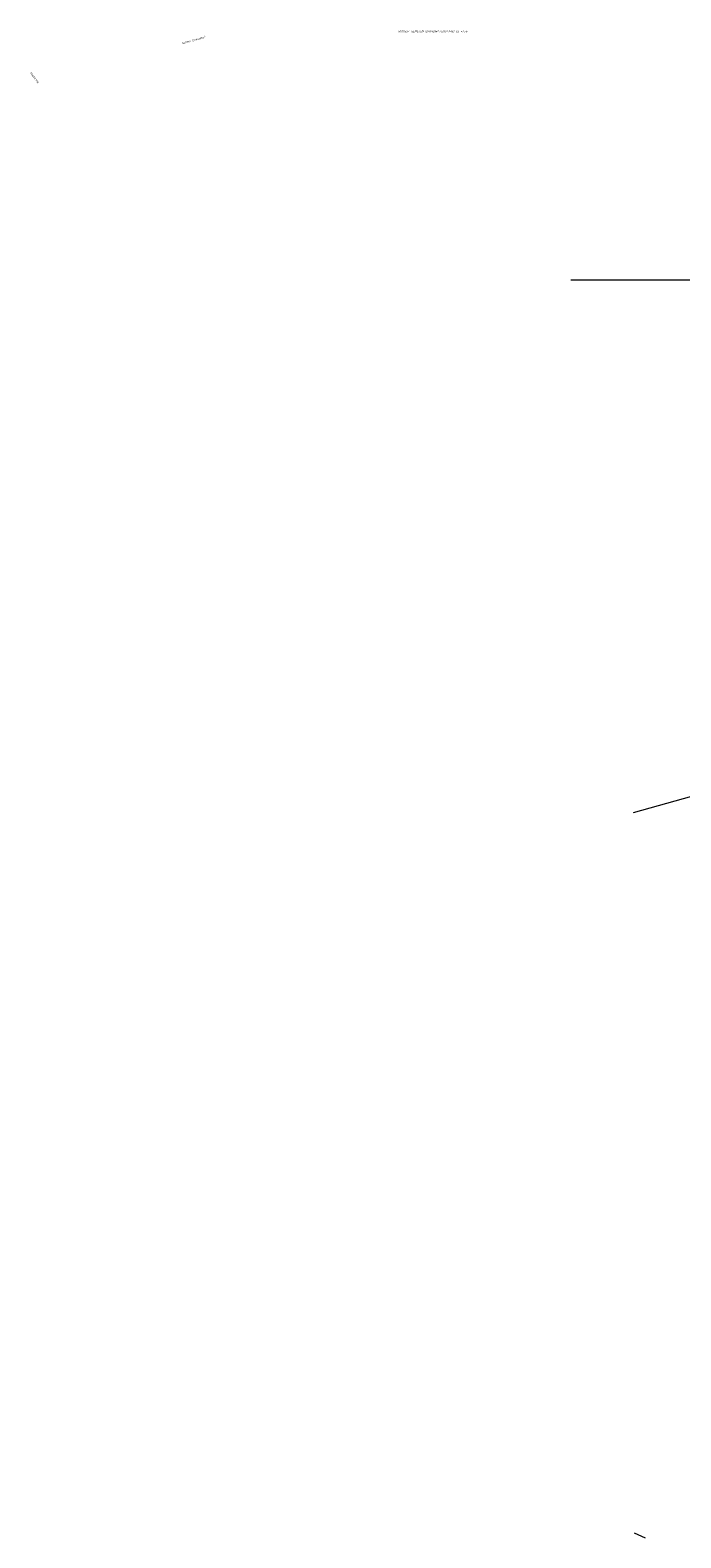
# Model space of a CAD drawing. Header units: metres. Extents: x 152202 to 157341, y 461610 to 468701.
# Tile 28 of 238: x 154711 to 155309, y 461859 to 463245. Entities that reach past the tile are written whole.
import ezdxf
from ezdxf.enums import TextEntityAlignment as Align
from ezdxf.lldxf.tags import DXFTag

# ---------------------------------------------------------------- set-up
doc = ezdxf.new("R2010")
doc.units = ezdxf.units.M
for name, color, linetype, lineweight in [('B-OI-RI-PERSLEIDING-G', 210, 'RI-PERS', 18), ('B-RO-OG-TOPOGRAFIE-T18', 2, 'CONTINUOUS', 18), ('N-OI-WH-T25', 2, 'CONTINUOUS', 25)]:
    doc.layers.add(name, color=color, linetype=linetype, lineweight=lineweight)
doc.styles.add('NLCS-ISO-M200-T18', font='NLCS-ISO.ttf', dxfattribs={"height": 360})
doc.styles.add('NLCS-ISO-M500-T18_CURSIEF', font='NLCS-ISO.ttf', dxfattribs={"oblique": 15, "height": 0.9})
tags = doc.linetypes.add('RI-PERS', pattern='A,7,-2,["P",Standard,S=1.8,R=0,X=-0.5,Y=-0.9],-2,7,-2,[102,NLCS.SHX,S=1,R=180,X=0,Y=0],-2', length=22).pattern_tags.tags
tags[6] = DXFTag(74, 10)

msp = doc.modelspace()

# ---------------------------------------------------------------- linework, layer by layer
at = {"layer": 'B-OI-RI-PERSLEIDING-G'}
for p, q in [((155265.91, 462526.3), (155319.34, 462541.21)), ((155266.32, 461864.17), (155276.46, 461859.45))]:
    msp.add_line(p, q, dxfattribs=at)
at = {"layer": 'B-OI-RI-PERSLEIDING-G', "flags": 128}
msp.add_lwpolyline([(155208.186, 463015.815), (155374.756, 463015.815)], dxfattribs=at)

# ---------------------------------------------------------------- texts
at = {"layer": 'B-RO-OG-TOPOGRAFIE-T18', "style": 'NLCS-ISO-M200-T18'}
for s, rotation, p in [('Achter Davidshof', 16.1, (154861.684, 463236.396)), ('Stadsring', 307.5, (154714.978, 463201.833))]:
    msp.add_text(s, height=1.875, rotation=rotation, dxfattribs=at).set_placement(p, align=Align.MIDDLE)
at = {"layer": 'N-OI-WH-T25', "style": 'NLCS-ISO-M500-T18_CURSIEF', "oblique": 15}
msp.add_text('HOOGST GEMETEN GRONDWATERSTAND ca. +1.38', height=1.875, dxfattribs=at).set_placement((155081.25, 463242.979), align=Align.BOTTOM_CENTER)

doc.saveas('drawing.dxf')
